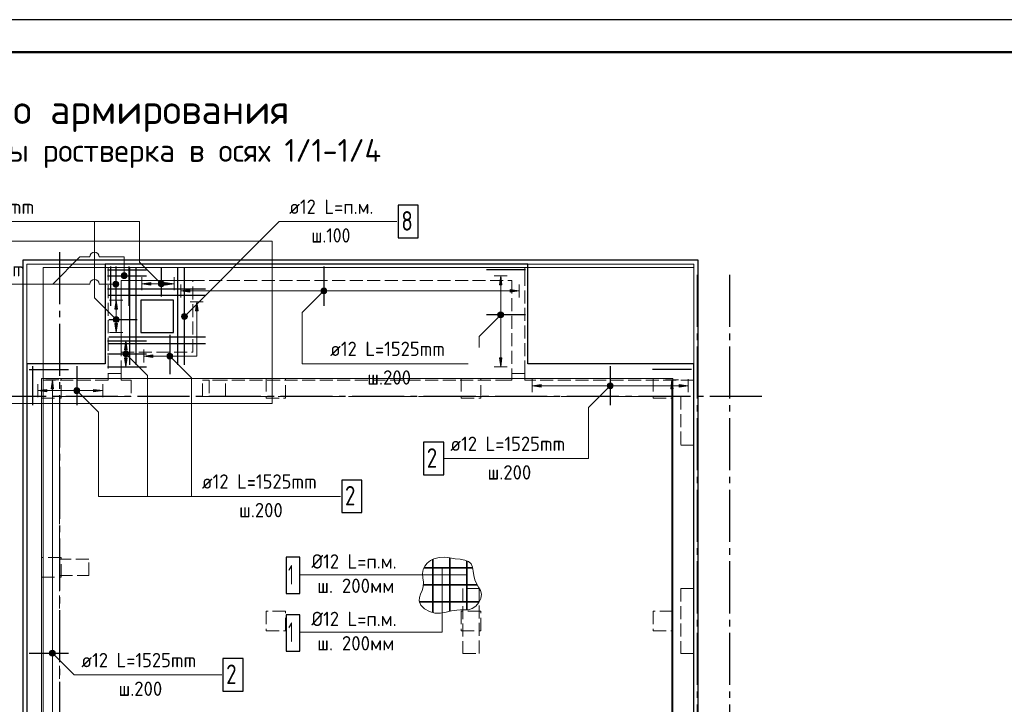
# Model space of a CAD drawing. Header units: millimetres. Extents: x 0 to 42000, y 0 to 29700.
# Tile 4 of 9: x 7638 to 22772, y 19182 to 29700. Entities that reach past the tile are written whole.
import ezdxf

# ---------------------------------------------------------------- set-up
doc = ezdxf.new("R2010")
doc.units = ezdxf.units.MM
doc.linetypes.add('______2', pattern=[270, 200, -70])
doc.linetypes.add('______5', pattern=[1100, 800, -100, 100, -100])
for name, color, linetype, lineweight in [('Standard', 7, 'Continuous', 25), ('ЖБ Лента фундамента под плитной частью', 7, 'Continuous', 35), ('ЖБ Пилон', 7, 'Continuous', 35), ('ЖБ Плита Фундамента верхний уровень', 7, 'Continuous', 35), ('ЖБ Стена верхний уровень', 7, 'Continuous', 35), ('Обрамление П-обр. равн.', 52, 'Continuous', 25), ('Обрамление проемов стержнями', 52, 'Continuous', 25), ('Позиционная метка номер позиции', 7, 'Continuous', 13), ('Текст_ общее', 7, 'Continuous', 25), ('Хомут_1 фоновая арматура', 52, 'Continuous', 25)]:
    doc.layers.add(name, color=color, linetype=linetype, lineweight=lineweight)
doc.layers.add('Оси', color=7, linetype='______5', true_color=0x656565)
doc.styles.add('ISOCPEUR', font='txt')

msp = doc.modelspace()

# ---------------------------------------------------------------- hatches: boundary and pattern name
at = {"layer": 'Обрамление П-обр. равн.', "linetype": 'Continuous', "lineweight": 13, "transparency": 33554687}
for points in [[(15051, 25627), (15031, 25767), (15011, 25627)], [(15175, 25514), (15315, 25534), (15175, 25554)], [(9290, 24627), (9270, 24767), (9250, 24627)], [(9685, 24552), (9545, 24532), (9685, 24512)], [(17684, 24027), (17664, 24167), (17644, 24027)], [(17775, 24056), (17915, 24076), (17775, 24096)], [(8775, 23981), (8915, 24001), (8775, 24021)]]:
    msp.add_hatch(color=7, dxfattribs=at).paths.add_polyline_path(points)
for points in [[(10255, 25514), (10115, 25534), (10255, 25554)], [(10340, 25227), (10360, 25367), (10380, 25227)], [(9290, 24507), (9270, 24367), (9250, 24507)], [(15051, 24507), (15031, 24367), (15011, 24507)], [(8120, 24027), (8140, 24167), (8160, 24027)], [(15655, 24056), (15515, 24076), (15655, 24096)], [(8055, 23981), (7915, 24001), (8055, 24021)]]:
    msp.add_hatch(color=7, dxfattribs=at).paths.add_polyline_path(points, flags=16)
at = {"layer": 'Позиционная метка номер позиции', "linetype": 'Continuous', "lineweight": 13, "transparency": 33554687}
for points in [[(9199, 25767), (9289, 25767), (9282, 25790)], [(9199, 25767), (9282, 25790), (9205, 25790)], [(9205, 25745), (9289, 25767), (9199, 25767)], [(9205, 25790), (9282, 25790), (9266, 25806)], [(9205, 25790), (9266, 25806), (9221, 25806)], [(9205, 25745), (9282, 25745), (9289, 25767)], [(9221, 25728), (9282, 25745), (9205, 25745)], [(9221, 25806), (9266, 25806), (9244, 25812)], [(9221, 25728), (9266, 25728), (9282, 25745)], [(9266, 25728), (9221, 25728), (9244, 25722)], [(9076, 25616), (9076, 25661), (9070, 25638)], [(9092, 25600), (9092, 25677), (9076, 25661)], [(9092, 25600), (9076, 25661), (9076, 25616)], [(9115, 25593), (9115, 25683), (9092, 25677)], [(9115, 25593), (9092, 25677), (9092, 25600)], [(9137, 25600), (9137, 25677), (9115, 25683)], [(9137, 25600), (9115, 25683), (9115, 25593)], [(9153, 25616), (9153, 25661), (9137, 25677)], [(9153, 25616), (9137, 25677), (9137, 25600)], [(9153, 25661), (9153, 25616), (9160, 25638)], [(9783, 25611), (9826, 25686), (9771, 25631)], [(9771, 25631), (9826, 25686), (9803, 25686)], [(9771, 25631), (9803, 25686), (9771, 25654)], [(9771, 25654), (9803, 25686), (9783, 25674)], [(9783, 25611), (9847, 25674), (9826, 25686)], [(9803, 25599), (9847, 25674), (9783, 25611)], [(9803, 25599), (9858, 25654), (9847, 25674)], [(9826, 25599), (9858, 25654), (9803, 25599)], [(9826, 25599), (9858, 25631), (9858, 25654)], [(9858, 25631), (9826, 25599), (9847, 25611)], [(12358, 25523), (12303, 25577), (12283, 25566)], [(12358, 25545), (12326, 25577), (12303, 25577)], [(12358, 25545), (12303, 25577), (12358, 25523)], [(12326, 25577), (12358, 25545), (12346, 25566)], [(12346, 25502), (12283, 25566), (12271, 25545)], [(12346, 25502), (12271, 25545), (12326, 25491)], [(12326, 25491), (12271, 25545), (12271, 25523)], [(12326, 25491), (12271, 25523), (12303, 25491)], [(12303, 25491), (12271, 25523), (12283, 25502)], [(12358, 25523), (12283, 25566), (12346, 25502)], [(9089, 25060), (9133, 25135), (9078, 25081)], [(9078, 25081), (9133, 25135), (9110, 25135)], [(9078, 25081), (9110, 25135), (9078, 25104)], [(9078, 25104), (9110, 25135), (9089, 25124)], [(9089, 25060), (9153, 25124), (9133, 25135)], [(9110, 25049), (9153, 25124), (9089, 25060)], [(9110, 25049), (9165, 25104), (9153, 25124)], [(10126, 25154), (10202, 25110), (10138, 25174)], [(10126, 25131), (10181, 25099), (10126, 25154)], [(10126, 25154), (10181, 25099), (10202, 25110)], [(10158, 25099), (10126, 25131), (10138, 25110)], [(10126, 25131), (10158, 25099), (10181, 25099)], [(10138, 25174), (10213, 25131), (10158, 25185)], [(10138, 25174), (10202, 25110), (10213, 25131)], [(10158, 25185), (10213, 25131), (10213, 25154)], [(10158, 25185), (10213, 25154), (10181, 25185)], [(10181, 25185), (10213, 25154), (10202, 25174)], [(15063, 25135), (14999, 25199), (14988, 25179)], [(15063, 25135), (14988, 25179), (15043, 25124)], [(15043, 25124), (14988, 25179), (14988, 25156)], [(15043, 25124), (14988, 25156), (15020, 25124)], [(15020, 25124), (14988, 25156), (14999, 25135)], [(15075, 25156), (15020, 25210), (14999, 25199)], [(15075, 25156), (14999, 25199), (15063, 25135)], [(15075, 25179), (15043, 25210), (15020, 25210)], [(15075, 25179), (15020, 25210), (15075, 25156)], [(15043, 25210), (15075, 25179), (15063, 25199)], [(9133, 25049), (9165, 25104), (9110, 25049)], [(9133, 25049), (9165, 25081), (9165, 25104)], [(9165, 25081), (9133, 25049), (9153, 25060)], [(9227, 24579), (9258, 24610), (9238, 24599)], [(9258, 24610), (9227, 24579), (9227, 24556)], [(9258, 24610), (9227, 24556), (9281, 24610)], [(9281, 24610), (9227, 24556), (9238, 24535)], [(9281, 24610), (9238, 24535), (9302, 24599)], [(9302, 24599), (9238, 24535), (9258, 24524)], [(9302, 24599), (9258, 24524), (9313, 24579)], [(9313, 24579), (9258, 24524), (9281, 24524)], [(9313, 24579), (9281, 24524), (9313, 24556)], [(9313, 24556), (9281, 24524), (9302, 24535)], [(9901, 24544), (9933, 24575), (9913, 24564)], [(9933, 24575), (9901, 24544), (9901, 24521)], [(9933, 24575), (9901, 24521), (9956, 24575)], [(9956, 24575), (9901, 24521), (9913, 24500)], [(9956, 24575), (9913, 24500), (9977, 24564)], [(9977, 24564), (9913, 24500), (9933, 24489)], [(9977, 24564), (9933, 24489), (9988, 24544)], [(9988, 24544), (9933, 24489), (9956, 24489)], [(9988, 24544), (9956, 24489), (9988, 24521)], [(9988, 24521), (9956, 24489), (9977, 24500)], [(16747, 24044), (16683, 24108), (16671, 24088)], [(16747, 24044), (16671, 24088), (16726, 24033)], [(16726, 24033), (16671, 24088), (16671, 24065)], [(16726, 24033), (16671, 24065), (16703, 24033)], [(16703, 24033), (16671, 24065), (16683, 24044)], [(16758, 24065), (16703, 24119), (16683, 24108)], [(16758, 24065), (16683, 24108), (16747, 24044)], [(16758, 24088), (16726, 24119), (16703, 24119)], [(16758, 24088), (16703, 24119), (16758, 24065)], [(16726, 24119), (16758, 24088), (16747, 24108)], [(8471, 24013), (8503, 24045), (8483, 24033)], [(8503, 24045), (8471, 24013), (8471, 23990)], [(8503, 24045), (8471, 23990), (8526, 24045)], [(8526, 24045), (8471, 23990), (8483, 23969)], [(8526, 24045), (8483, 23969), (8547, 24033)], [(8547, 24033), (8483, 23969), (8503, 23958)], [(8547, 24033), (8503, 23958), (8558, 24013)], [(8558, 24013), (8503, 23958), (8526, 23958)], [(8558, 24013), (8526, 23958), (8558, 23990)], [(8558, 23990), (8526, 23958), (8547, 23969)], [(8097, 19979), (8129, 20010), (8108, 19999)], [(8129, 20010), (8097, 19979), (8097, 19956)], [(8129, 20010), (8097, 19956), (8152, 20010)], [(8152, 20010), (8097, 19956), (8108, 19935)], [(8152, 20010), (8108, 19935), (8172, 19999)], [(8172, 19999), (8108, 19935), (8129, 19924)], [(8172, 19999), (8129, 19924), (8183, 19979)], [(8183, 19979), (8129, 19924), (8152, 19924)], [(8183, 19979), (8152, 19924), (8183, 19956)], [(8183, 19956), (8152, 19924), (8172, 19935)]]:
    msp.add_hatch(color=7, dxfattribs=at).paths.add_polyline_path(points)
at = {"layer": 'Хомут_1 фоновая арматура', "linetype": 'Continuous', "lineweight": 13, "transparency": 33554687}
for points in [[(9655, 25623), (9515, 25643), (9655, 25663)], [(9141, 25032), (9121, 24892), (9101, 25032)]]:
    msp.add_hatch(color=7, dxfattribs=at).paths.add_polyline_path(points, flags=16)
for points in [[(9875, 25623), (10015, 25643), (9875, 25663)], [(9141, 25252), (9121, 25392), (9101, 25252)]]:
    msp.add_hatch(color=7, dxfattribs=at).paths.add_polyline_path(points)

# ---------------------------------------------------------------- linework, layer by layer
at = {"layer": 'Standard', "color": 7, "linetype": 'Continuous', "lineweight": 25, "transparency": 33554687}
msp.add_lwpolyline([(0, 0), (42000, 0), (42000, 29700), (0, 29700), (0, 0)], close=True, dxfattribs=at)
at = {"layer": 'Standard', "color": 7, "linetype": 'Continuous', "lineweight": 50, "transparency": 33554687}
msp.add_lwpolyline([(2000, 29200), (41500, 29200), (41500, 500), (2000, 500), (2000, 29200)], close=True, dxfattribs=at)
at = {"layer": 'Standard', "color": 7, "linetype": 'Continuous', "lineweight": 13, "transparency": 33554687}
for points in [[(2000, 29200), (2000, 500), (41500, 500), (41500, 29200), (2000, 29200)], [(7750, 9912), (18000, 9912), (18000, 25942), (7750, 25942), (7750, 9912)], [(8000, 10162), (18000, 10162), (18000, 25892), (8000, 25892), (8000, 10162)], [(7975, 10137), (17675, 10137), (17675, 24187), (7975, 24187), (7975, 10137)]]:
    msp.add_lwpolyline(points, dxfattribs=at)
at = {"layer": 'Standard', "color": 240, "linetype": 'Continuous', "lineweight": 13, "transparency": 33554687}
msp.add_lwpolyline([(7314, 26298), (7314, 23806), (11521, 23806), (11521, 26298), (7314, 26298)], close=True, dxfattribs=at)
at = {"layer": 'Standard', "color": 254, "linetype": 'Continuous', "lineweight": 25, "true_color": 0xc4c4ff, "transparency": 33554687}
msp.add_lwpolyline([(7686, 9848), (18064, 9848), (18064, 26006), (7686, 26006), (7686, 9848)], dxfattribs=at)
at = {"layer": 'ЖБ Лента фундамента под плитной частью', "color": 251, "linetype": '______2', "lineweight": 13, "true_color": 0x656565, "transparency": 33554687}
for p, q in [((9200, 25692), (9200, 24592)), ((10300, 25692), (9200, 25692)), ((10300, 24592), (10300, 25692)), ((10000, 25392), (9500, 25392)), ((9500, 25392), (9500, 24892)), ((10000, 24892), (10000, 25392)), ((9500, 24892), (10000, 24892)), ((9200, 24592), (10300, 24592))]:
    msp.add_line(p, q, dxfattribs=at)
at = {"layer": 'ЖБ Пилон', "color": 253, "linetype": '______2', "lineweight": 13, "true_color": 0xa0a0a0, "transparency": 33554687}
for p, q in [((8275, 24187), (7975, 24187)), ((7975, 24187), (7975, 23887)), ((8275, 23887), (8275, 24187)), ((11725, 24187), (11425, 24187)), ((11425, 24187), (11425, 23887)), ((11725, 23887), (11725, 24187)), ((14725, 24187), (14425, 24187)), ((14425, 24187), (14425, 23887)), ((14725, 23887), (14725, 24187)), ((17675, 24187), (17375, 24187)), ((17375, 24187), (17375, 23887)), ((17675, 23887), (17675, 24187)), ((7975, 23887), (8275, 23887)), ((11425, 23887), (11725, 23887)), ((14425, 23887), (14725, 23887)), ((17375, 23887), (17675, 23887)), ((8275, 21437), (7975, 21437)), ((7975, 21437), (7975, 21137)), ((8275, 21137), (8275, 21437)), ((7975, 21137), (8275, 21137)), ((14700, 20962), (14450, 20962)), ((14450, 20962), (14450, 19962)), ((14700, 19962), (14700, 20962)), ((18000, 20962), (17800, 20962)), ((17800, 20962), (17800, 19962)), ((18000, 19962), (18000, 20962)), ((11725, 20612), (11425, 20612)), ((11425, 20612), (11425, 20312)), ((11725, 20312), (11725, 20612)), ((14725, 20612), (14425, 20612)), ((14425, 20612), (14425, 20312)), ((14725, 20312), (14725, 20612)), ((17675, 20612), (17375, 20612)), ((17375, 20612), (17375, 20312)), ((17675, 20312), (17675, 20612)), ((11425, 20312), (11725, 20312)), ((14425, 20312), (14725, 20312)), ((17375, 20312), (17675, 20312)), ((14450, 19962), (14700, 19962)), ((17800, 19962), (18000, 19962))]:
    msp.add_line(p, q, dxfattribs=at)
at = {"layer": 'ЖБ Плита Фундамента верхний уровень', "color": 251, "linetype": 'Continuous', "lineweight": 25, "true_color": 0x656565, "transparency": 33554687}
for p, q in [((8950, 25942), (8950, 24412)), ((15450, 25942), (8950, 25942)), ((15450, 24412), (15450, 25942)), ((10000, 25392), (9500, 25392)), ((9500, 25392), (9500, 24892)), ((10000, 24892), (10000, 25392)), ((9500, 24892), (10000, 24892)), ((8950, 24412), (7750, 24412)), ((7750, 24412), (7750, 15512)), ((18000, 24412), (15450, 24412)), ((18000, 9912), (18000, 24412))]:
    msp.add_line(p, q, dxfattribs=at)
at = {"layer": 'ЖБ Стена верхний уровень', "color": 253, "linetype": '______2', "lineweight": 13, "true_color": 0xa0a0a0, "transparency": 33554687}
for p, q in [((9200, 25892), (9000, 25892)), ((9000, 25892), (9000, 24262)), ((15400, 25892), (9200, 25892)), ((15400, 25692), (15400, 25892)), ((9200, 25692), (15200, 25692)), ((9200, 24262), (9200, 25692)), ((15200, 25692), (15200, 24262)), ((15400, 24262), (15400, 25692)), ((9200, 24262), (9000, 24262)), ((9000, 24262), (9000, 24162)), ((9200, 24162), (9200, 24262)), ((15400, 24262), (15200, 24262)), ((15200, 24262), (15200, 24162)), ((15400, 24162), (15400, 24262)), ((9000, 24162), (8000, 24162)), ((8000, 24162), (8000, 23912)), ((9350, 24162), (9200, 24162)), ((9350, 24162), (9350, 23912)), ((10450, 23912), (10450, 24162)), ((10550, 24162), (10450, 24162)), ((10550, 24162), (10550, 23912)), ((10800, 24162), (10550, 24162)), ((10800, 23912), (10800, 24162)), ((15150, 24162), (10800, 24162)), ((15200, 24162), (15150, 24162)), ((18000, 24162), (15400, 24162)), ((18000, 23912), (18000, 24162)), ((8000, 23912), (8000, 21412)), ((8250, 21412), (8250, 23912)), ((8250, 23912), (9350, 23912)), ((10450, 23912), (10550, 23912)), ((10550, 23912), (10800, 23912)), ((10800, 23912), (15150, 23912)), ((15150, 23912), (17800, 23912)), ((17800, 23912), (17800, 23162)), ((18000, 23162), (18000, 23912)), ((17800, 23162), (18000, 23162)), ((8000, 21412), (8000, 21162)), ((8700, 21412), (8250, 21412)), ((8700, 21162), (8700, 21412)), ((8000, 21162), (8000, 18762)), ((8250, 18762), (8250, 21162)), ((8250, 21162), (8700, 21162))]:
    msp.add_line(p, q, dxfattribs=at)
at = {"layer": 'Обрамление П-обр. равн.', "color": 7, "linetype": 'Continuous', "lineweight": 25, "transparency": 33554687}
for p, q in [((9035, 25906), (9035, 25306)), ((9115, 25906), (9115, 25306)), ((9315, 25906), (9315, 25306)), ((12314, 25906), (12314, 25306)), ((8986, 25857), (9586, 25857)), ((8986, 25767), (9586, 25767)), ((15414, 25857), (14814, 25857)), ((8986, 25567), (9586, 25567)), ((15414, 25167), (14814, 25167)), ((9945, 24856), (9945, 24256)), ((8986, 24767), (9586, 24767)), ((8986, 24567), (9586, 24567)), ((7835, 24376), (7835, 23776)), ((8515, 24376), (8515, 23776)), ((8986, 24367), (9586, 24367)), ((16715, 24376), (16715, 23776)), ((7786, 24327), (8386, 24327)), ((17964, 24327), (17364, 24327)), ((7786, 19967), (8386, 19967))]:
    msp.add_line(p, q, dxfattribs=at)
at = {"layer": 'Обрамление П-обр. равн.', "color": 251, "linetype": 'Continuous', "lineweight": 13, "true_color": 0x494949, "transparency": 33554687}
for p, q in [((15031, 25767), (14931, 25767)), ((15031, 25767), (15011, 25627)), ((15051, 25627), (15031, 25767)), ((15031, 25767), (15131, 25767)), ((15031, 25767), (15031, 25767)), ((10115, 25534), (10115, 25634)), ((15011, 25627), (15051, 25627)), ((15031, 24507), (15031, 25627)), ((15315, 25534), (15315, 25634)), ((10115, 25534), (10255, 25554)), ((10255, 25514), (10115, 25534)), ((10115, 25534), (10115, 25434)), ((10115, 25534), (10115, 25534)), ((10255, 25554), (10255, 25514)), ((10255, 25534), (15175, 25534)), ((15315, 25534), (15175, 25554)), ((15175, 25554), (15175, 25514)), ((15175, 25514), (15315, 25534)), ((15315, 25534), (15315, 25434)), ((15315, 25534), (15315, 25534)), ((10460, 25367), (10260, 25367)), ((10340, 25227), (10360, 25367)), ((10360, 25367), (10360, 25367)), ((10360, 25367), (10360, 25367)), ((10360, 25367), (10360, 25367)), ((10360, 25367), (10380, 25227)), ((10380, 25227), (10340, 25227)), ((10360, 25227), (10360, 25217)), ((9270, 24767), (9170, 24767)), ((9270, 24767), (9250, 24627)), ((9290, 24627), (9270, 24767)), ((9270, 24767), (9370, 24767)), ((9270, 24767), (9270, 24767)), ((9250, 24627), (9290, 24627)), ((9270, 24507), (9270, 24627)), ((9545, 24432), (9545, 24632)), ((9685, 24552), (9545, 24532)), ((9545, 24532), (9545, 24532)), ((9545, 24532), (9545, 24532)), ((9545, 24532), (9545, 24532)), ((9545, 24532), (9685, 24512)), ((9685, 24512), (9685, 24552)), ((9685, 24532), (9695, 24532)), ((9270, 24367), (9170, 24367)), ((9270, 24367), (9250, 24507)), ((9250, 24507), (9290, 24507)), ((9290, 24507), (9270, 24367)), ((9270, 24367), (9370, 24367)), ((9270, 24367), (9270, 24367)), ((15031, 24367), (14931, 24367)), ((15031, 24367), (15011, 24507)), ((15011, 24507), (15051, 24507)), ((15051, 24507), (15031, 24367)), ((15031, 24367), (15131, 24367)), ((15031, 24367), (15031, 24367)), ((7915, 24001), (7915, 24101)), ((8240, 24167), (8040, 24167)), ((8120, 24027), (8140, 24167)), ((8140, 24167), (8140, 24167)), ((8140, 24167), (8140, 24167)), ((8140, 24167), (8140, 24167)), ((8140, 24167), (8160, 24027)), ((8915, 24001), (8915, 24101)), ((15515, 24076), (15515, 24176)), ((15515, 24076), (15655, 24096)), ((15655, 24056), (15515, 24076)), ((15515, 24076), (15515, 23976)), ((15515, 24076), (15515, 24076)), ((15655, 24096), (15655, 24056)), ((15655, 24076), (17775, 24076)), ((17664, 24167), (17564, 24167)), ((17664, 24167), (17644, 24027)), ((17684, 24027), (17664, 24167)), ((17664, 24167), (17764, 24167)), ((17664, 24167), (17664, 24167)), ((17915, 24076), (17775, 24096)), ((17775, 24096), (17775, 24056)), ((17775, 24056), (17915, 24076)), ((17915, 24076), (17915, 24176)), ((17915, 24076), (17915, 23976)), ((17915, 24076), (17915, 24076)), ((7915, 24001), (8055, 24021)), ((8055, 23981), (7915, 24001)), ((7915, 24001), (7915, 23901)), ((7915, 24001), (7915, 24001)), ((8055, 24021), (8055, 23981)), ((8055, 24001), (8775, 24001)), ((8160, 24027), (8120, 24027)), ((8140, 24027), (8140, 24017)), ((8915, 24001), (8775, 24021)), ((8775, 24021), (8775, 23981)), ((8775, 23981), (8915, 24001)), ((8915, 24001), (8915, 23901)), ((8915, 24001), (8915, 24001)), ((17644, 24027), (17684, 24027)), ((17664, 10107), (17664, 24027))]:
    msp.add_line(p, q, dxfattribs=at)
for points in [[(10360, 25367), (10360, 24532), (9545, 24532)], [(8140, 24167), (8140, 15823), (8450, 15823), (8450, 16773), (9160, 16773), (9160, 15823), (9370, 15823), (9370, 16773), (10220, 16773), (10220, 15848), (11115, 15848)]]:
    msp.add_lwpolyline(points, dxfattribs=at)
at = {"layer": 'Обрамление П-обр. равн.', "color": 7, "linetype": 'Continuous', "lineweight": 25, "transparency": 33554687}
for points in [[(13845, 22707), (14155, 22707), (14155, 23207), (13845, 23207), (13845, 22707)], [(12588, 22127), (12898, 22127), (12898, 22627), (12588, 22627), (12588, 22127)], [(10761, 19384), (11071, 19384), (11071, 19884), (10761, 19884), (10761, 19384)]]:
    msp.add_lwpolyline(points, dxfattribs=at)
at = {"layer": 'Обрамление проемов стержнями', "color": 7, "linetype": 'Continuous', "lineweight": 25, "transparency": 33554687}
for p, q in [((9330, 24398), (9330, 25886)), ((9330, 24398), (9330, 25886)), ((9430, 24398), (9430, 25886)), ((9430, 24398), (9430, 25886)), ((10070, 24398), (10070, 25886)), ((10070, 24398), (10070, 25886)), ((10170, 24398), (10170, 25886)), ((10170, 24398), (10170, 25886)), ((10494, 25562), (9006, 25562)), ((10494, 25562), (9006, 25562)), ((10494, 25462), (9006, 25462)), ((10494, 25462), (9006, 25462)), ((10494, 24822), (9006, 24822)), ((10494, 24822), (9006, 24822)), ((10494, 24722), (9006, 24722)), ((10494, 24722), (9006, 24722))]:
    msp.add_line(p, q, dxfattribs=at)
msp.add_lwpolyline([(13454, 26349), (13764, 26349), (13764, 26849), (13454, 26849), (13454, 26349)], dxfattribs=at)
at = {"layer": 'Оси', "color": 8, "linetype": '______5', "lineweight": -3, "transparency": 33554687}
for p, q in [((8250, 26129), (8250, 8776)), ((18050, 25779), (18050, 8776)), ((18550, 25779), (18550, 8776)), ((19047, 23912), (6314, 23912))]:
    msp.add_line(p, q, dxfattribs=at)
at = {"layer": 'Позиционная метка номер позиции', "color": 7, "linetype": 'Continuous', "lineweight": 13, "transparency": 33554687}
for p, q in [((9199, 25767), (9199, 25767)), ((9244, 25812), (9244, 25812)), ((9289, 25767), (9289, 25767)), ((8718, 25638), (5827, 25638)), ((9115, 25638), (8858, 25638)), ((9070, 25638), (9070, 25638)), ((9115, 25683), (9115, 25683)), ((9115, 25593), (9115, 25593)), ((9160, 25638), (9160, 25638)), ((9244, 25722), (9244, 25722)), ((9783, 25674), (9783, 25674)), ((9783, 25611), (9783, 25611)), ((9847, 25674), (9847, 25674)), ((9847, 25611), (9847, 25611)), ((12283, 25566), (12283, 25566)), ((12283, 25502), (12283, 25502)), ((12346, 25566), (12346, 25566)), ((12346, 25502), (12346, 25502)), ((9089, 25124), (9089, 25124)), ((9153, 25124), (9153, 25124)), ((10138, 25174), (10138, 25174)), ((10202, 25174), (10202, 25174)), ((14999, 25199), (14999, 25199)), ((14999, 25135), (14999, 25135)), ((15063, 25199), (15063, 25199)), ((15063, 25135), (15063, 25135)), ((9089, 25060), (9089, 25060)), ((9153, 25060), (9153, 25060)), ((10138, 25110), (10138, 25110)), ((10202, 25110), (10202, 25110)), ((9238, 24599), (9238, 24599)), ((9238, 24535), (9238, 24535)), ((9302, 24599), (9302, 24599)), ((9302, 24535), (9302, 24535)), ((9913, 24564), (9913, 24564)), ((9977, 24564), (9977, 24564)), ((9913, 24500), (9913, 24500)), ((9977, 24500), (9977, 24500)), ((16683, 24108), (16683, 24108)), ((16747, 24108), (16747, 24108)), ((8483, 24033), (8483, 24033)), ((8483, 23969), (8483, 23969)), ((8547, 24033), (8547, 24033)), ((8547, 23969), (8547, 23969)), ((16683, 24044), (16683, 24044)), ((16747, 24044), (16747, 24044)), ((8108, 19999), (8108, 19999)), ((8172, 19999), (8172, 19999)), ((8108, 19935), (8108, 19935)), ((8172, 19935), (8172, 19935))]:
    msp.add_line(p, q, dxfattribs=at)
at = {"layer": 'Позиционная метка номер позиции', "color": 7, "linetype": 'Continuous', "lineweight": 35, "transparency": 33554687}
for p, q in [((13990, 21413), (13990, 20590)), ((14251, 21434), (14251, 20611)), ((14512, 21386), (14512, 20633)), ((13848, 21277), (14602, 21277)), ((13843, 21016), (14671, 21016)), ((13780, 20755), (14702, 20755))]:
    msp.add_line(p, q, dxfattribs=at)
at = {"layer": 'Позиционная метка номер позиции', "color": 7, "linetype": 'Continuous', "lineweight": 13, "transparency": 33554687}
for points in [[(9121, 25092), (8788, 25425), (8788, 26599), (6025, 26599)], [(9815, 25643), (9481, 25976), (9481, 26599), (7270, 26599)], [(10170, 25142), (11626, 26599), (13436, 26599)], [(8718, 26057), (8564, 26057), (8145, 25638)], [(9244, 25767), (9244, 26057), (8858, 26057)], [(12314, 25534), (11981, 25201), (11981, 24415), (14533, 24415)], [(15031, 25167), (14698, 24834), (14698, 24665)], [(9270, 24567), (9603, 24234), (9603, 22377), (11894, 22377)], [(9945, 24532), (10278, 24199), (10278, 22377), (12569, 22377)], [(16715, 24076), (16381, 23743), (16381, 22957), (14170, 22957)], [(8515, 24001), (8848, 23668), (8848, 22377), (11059, 22377)], [(11934, 20289), (14133, 20289), (14133, 21277)], [(11934, 21172), (13277, 21172), (14512, 21172)], [(8140, 19967), (8473, 19634), (10745, 19634)]]:
    msp.add_lwpolyline(points, dxfattribs=at)
at = {"layer": 'Позиционная метка номер позиции', "color": 7, "linetype": 'Continuous', "lineweight": 25, "transparency": 33554687}
for points in [[(11735, 20882), (11945, 20882), (11945, 21442), (11735, 21442), (11735, 20882)], [(11735, 19999), (11945, 19999), (11945, 20559), (11735, 20559), (11735, 19999)]]:
    msp.add_lwpolyline(points, dxfattribs=at)
at = {"layer": 'Позиционная метка номер позиции', "color": 7, "linetype": '______2', "lineweight": 13, "transparency": 33554687}
msp.add_lwpolyline([(14334, 21419), (14250, 21434), (14166, 21443), (14085, 21440), (14005, 21419), (13951, 21391), (13902, 21352), (13863, 21306), (13839, 21254), (13831, 21190), (13836, 21124), (13843, 21056), (13839, 20988), (13822, 20931), (13800, 20875), (13782, 20821), (13777, 20770), (13804, 20705), (13862, 20649), (13938, 20608), (14020, 20584), (14108, 20582), (14191, 20597), (14273, 20617), (14356, 20630), (14416, 20631), (14476, 20631), (14534, 20636), (14591, 20652), (14648, 20690), (14695, 20745), (14726, 20807), (14735, 20872), (14720, 20928), (14692, 20982), (14659, 21037), (14632, 21096), (14617, 21161), (14610, 21226), (14600, 21287), (14579, 21338), (14537, 21374), (14479, 21397), (14409, 21410), (14334, 21419)], dxfattribs=at)
at = {"layer": 'Позиционная метка номер позиции', "color": 7, "linetype": 'Continuous', "lineweight": 13, "transparency": 33554687}
for centre in [(9244, 25767), (9115, 25638), (9815, 25643), (12314, 25534), (9121, 25092), (10170, 25142), (15031, 25167), (9270, 24567), (9945, 24532), (16715, 24076), (8515, 24001), (8140, 19967)]:
    msp.add_circle(centre, 45, dxfattribs=at)
for centre in [(8788, 26057), (8788, 25638)]:
    msp.add_arc(centre, 70, 0, 180, dxfattribs=at)
at = {"layer": 'Хомут_1 фоновая арматура', "color": 7, "linetype": 'Continuous', "lineweight": 25, "transparency": 33554687}
for p, q in [((9815, 25886), (9815, 25448)), ((9006, 25092), (9444, 25092))]:
    msp.add_line(p, q, dxfattribs=at)
at = {"layer": 'Хомут_1 фоновая арматура', "color": 251, "linetype": 'Continuous', "lineweight": 13, "true_color": 0x494949, "transparency": 33554687}
for p, q in [((9515, 25643), (9515, 25743)), ((10015, 25643), (10015, 25743)), ((9515, 25643), (9655, 25663)), ((9655, 25623), (9515, 25643)), ((9515, 25643), (9515, 25543)), ((9515, 25643), (9515, 25643)), ((9655, 25663), (9655, 25623)), ((9655, 25643), (9875, 25643)), ((10015, 25643), (9875, 25663)), ((9875, 25663), (9875, 25623)), ((9875, 25623), (10015, 25643)), ((10015, 25643), (10015, 25543)), ((10015, 25643), (10015, 25643)), ((9121, 25392), (9021, 25392)), ((9121, 25392), (9101, 25252)), ((9141, 25252), (9121, 25392)), ((9121, 25392), (9221, 25392)), ((9121, 25392), (9121, 25392)), ((9101, 25252), (9141, 25252)), ((9121, 25032), (9121, 25252)), ((9121, 24892), (9101, 25032)), ((9101, 25032), (9141, 25032)), ((9141, 25032), (9121, 24892)), ((9121, 24892), (9021, 24892)), ((9121, 24892), (9221, 24892)), ((9121, 24892), (9121, 24892))]:
    msp.add_line(p, q, dxfattribs=at)

# ---------------------------------------------------------------- texts
at = {"layer": 'Обрамление П-обр. равн.', "color": 7, "linetype": 'Continuous', "lineweight": 13, "transparency": 33554687, "attachment_point": 7, "style": 'ISOCPEUR'}
for s, insert, char_height, width in [('\\W0.94;ø12 L=1525mm ', (5953, 25756), 220, 2104.38), ('\\W0.94;ø12 L=1525mm ', (12409, 24533), 220, 2104.38), ('\\W0.95;ш.200 ', (12981, 24093), 220, 962.12), ('\\W0.94;ø12 L=1525mm ', (14257, 23075), 220, 2104.37), ('\\W0.78;2', (13895, 22817), 300, 326.41), ('\\W0.95;ш.200 ', (14829, 22635), 220, 962.13), ('\\W0.94;ø12 L=1525mm ', (10438, 22495), 220, 2104.38), ('\\W0.78;2', (12638, 22237), 300, 326.41), ('\\W0.95;ш.200 ', (11010, 22055), 220, 962.13), ('\\W0.94;ø12 L=1525mm ', (8585, 19751), 220, 2104.38), ('\\W0.78;2', (10812, 19494), 300, 326.41), ('\\W0.95;ш.200 ', (9157, 19311), 220, 962.13)]:
    msp.add_mtext(s, dxfattribs=dict(at, insert=insert, char_height=char_height, width=width))
at = {"layer": 'Обрамление проемов стержнями', "color": 7, "linetype": 'Continuous', "lineweight": 13, "transparency": 33554687, "attachment_point": 7, "style": 'ISOCPEUR'}
for s, insert, char_height, width in [('\\W0.94;ø12 L=п.м. ', (11780, 26716), 220, 1599.15), ('\\W0.78;8', (13504, 26459), 300, 326.41), ('\\W0.90;ш.100 ', (12121, 26276), 220, 912.91)]:
    msp.add_mtext(s, dxfattribs=dict(at, insert=insert, char_height=char_height, width=width))
at = {"layer": 'Позиционная метка номер позиции', "color": 7, "linetype": 'Continuous', "lineweight": 25, "transparency": 33554687, "attachment_point": 7, "style": 'ISOCPEUR'}
for s, insert, char_height, width in [('\\W0.94;Ø12 L=п.м.', (12122, 21267), 220, 1488.69), ('\\W0.56;1', (11765, 21022), 300, 233.32), ('\\W0.96;ш. 200мм', (12210, 20893), 220, 1315.47), ('\\W0.94;Ø12 L=п.м.', (12122, 20384), 220, 1488.69), ('\\W0.56;1', (11765, 20139), 300, 233.32), ('\\W0.96;ш. 200мм', (12210, 20010), 220, 1315.47)]:
    msp.add_mtext(s, dxfattribs=dict(at, insert=insert, char_height=char_height, width=width))
at = {"layer": 'Текст_ общее', "color": 7, "linetype": 'Continuous', "lineweight": 50, "transparency": 33554687, "attachment_point": 7, "style": 'ISOCPEUR'}
for s, insert, char_height, width in [('\\W0.99;Схема фонового армирования', (3514, 27975), 450, 8632.22), ('\\W0.97;конструкции плиты ростверка в осях 1/1-1/4', (3514, 27421), 350, 10315.34)]:
    msp.add_mtext(s, dxfattribs=dict(at, insert=insert, char_height=char_height, width=width))
at = {"layer": 'Хомут_1 фоновая арматура', "color": 7, "linetype": 'Continuous', "lineweight": 13, "transparency": 33554687, "insert": (6145, 26716), "char_height": 220, "width": 1996.29, "attachment_point": 7, "style": 'ISOCPEUR'}
msp.add_mtext('\\W0.96;ø8 L=1580mm ', dxfattribs=at)

doc.saveas('drawing.dxf')
